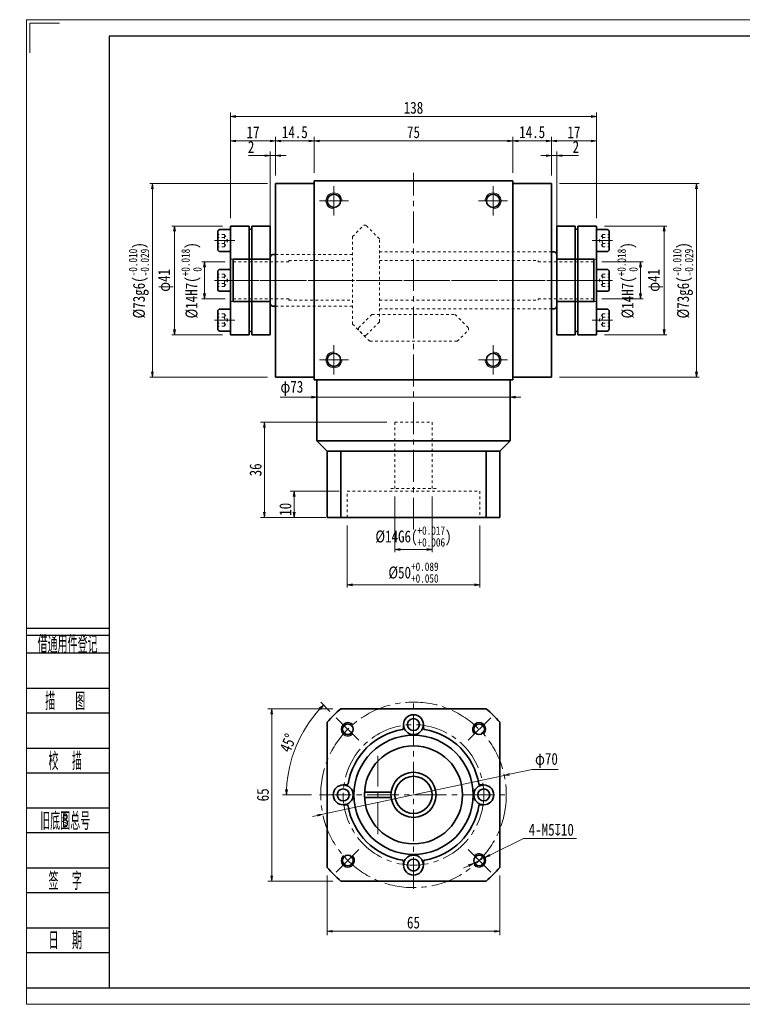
# Model space of a CAD drawing. Header units: millimetres. Extents: x -3 to 542, y 0 to 371.
# Tile 1 of 5: x -3 to 270, y 0 to 371. Entities that reach past the tile are written whole.
import ezdxf
from ezdxf.enums import TextEntityAlignment as Align

# ---------------------------------------------------------------- set-up
doc = ezdxf.new("R2010")
doc.units = ezdxf.units.MM
doc.linetypes.add('点画线', pattern=[18, 12, -2, 2, -2])
doc.linetypes.add('虚线', pattern=[2, 1, -1])
doc.layers.add('2细线层', color=4, linetype='Continuous')
doc.layers.add('6文字层', color=3, linetype='Continuous')
for name, color, linetype, lineweight in [('中心线层', 1, '点画线', 18), ('图框_外框线', 7, 'Continuous', 18), ('尺寸线层', 3, 'Continuous', 18), ('粗实线层', 7, 'Continuous', 35), ('虚线层', 6, '虚线', 18), ('虚线层_1', 6, '虚线', 18)]:
    doc.layers.add(name, color=color, linetype=linetype, lineweight=lineweight)
doc.styles.add('PC_TEXTSTYLE', font='ISOCP.SHX', dxfattribs={"width": 0.707, "bigfont": 'GBCBIG.SHX'})
doc.styles.add('宋体', font='txt', dxfattribs={"width": 0.8})
doc.dimstyles.new('A水平标注$0', dxfattribs={"dimtxt": 3.5, "dimasz": 2, "dimexe": 1.5, "dimexo": 3, "dimgap": 1.1, "dimtad": 1, "dimtoh": 1, "dimdec": 4, "dimdsep": 46, "dimtxsty": '宋体', "dimblk": 'OPEN', "dimcen": 3, "dimclrd": 3, "dimclre": 3, "dimclrt": 6, "dimadec": 0, "dimazin": 0, "dimtm": 1e-09, "dimtfac": 1, "dimtdec": 4, "dimtix": 1, "dimtmove": 0, "dimatfit": 3, "dimldrblk": 'OPEN', "dimfxl": 0, "dimlwd": 13, "dimlwe": 13, "dimarcsym": 0})
doc.dimstyles.new('D直径标注φ25', dxfattribs={"dimtxt": 3.5, "dimasz": 2, "dimexe": 1, "dimexo": 3, "dimtad": 1, "dimtoh": 1, "dimdec": 1, "dimdsep": 46, "dimtxsty": '宋体', "dimblk": 'OPEN', "dimcen": 3, "dimclrd": 3, "dimclre": 3, "dimclrt": 130, "dimadec": 0, "dimazin": 0, "dimtm": 1e-09, "dimtfac": 1, "dimtdec": 1, "dimtmove": 0, "dimatfit": 0, "dimldrblk": 'OPEN', "dimfxl": 0, "dimlwd": 13, "dimlwe": 13, "dimarcsym": 0})
doc.dimstyles.new('螺孔(M8-7H)', dxfattribs={"dimtxt": 3.5, "dimasz": 2, "dimexe": 1.25, "dimexo": 3, "dimtad": 1, "dimtoh": 1, "dimdec": 4, "dimdsep": 46, "dimtxsty": '宋体', "dimblk": 'OPEN', "dimcen": 3, "dimclrd": 3, "dimclre": 3, "dimclrt": 2, "dimadec": 0, "dimazin": 0, "dimtm": 1e-09, "dimtfac": 1, "dimtdec": 4, "dimtmove": 0, "dimatfit": 3, "dimldrblk": 'OPEN', "dimfxl": 0, "dimlwd": 9, "dimlwe": 9, "dimarcsym": 0})

# ---------------------------------------------------------------- blocks, each defined once
blk = doc.blocks.new('_Open')
at = {"color": 0, "linetype": 'ByBlock', "lineweight": -2}
for p, q in [((-1, 0.17), (0, 0)), ((-1, -0.17), (0, 0)), ((0, 0), (-1, 0))]:
    blk.add_line(p, q, dxfattribs=at)
blk = doc.blocks.new('*D14')
at = {"layer": 'Defpoints', "color": 0}
for p in [(183.46, 325.71), (108.46, 310.61), (183.46, 310.61)]:
    blk.add_point(p, dxfattribs=at)
at = {"layer": '尺寸线层', "color": 3, "lineweight": 13}
for p, q in [((108.46, 313.61), (108.46, 327.21)), ((183.46, 313.61), (183.46, 327.21)), ((110.46, 325.71), (181.46, 325.71))]:
    blk.add_line(p, q, dxfattribs=at)
at = {"layer": '尺寸线层', "color": 3, "lineweight": 13, "xscale": 2, "yscale": 2, "zscale": 2, "rotation": 180}
blk.add_blockref('_Open', (108.46, 325.71), dxfattribs=at)
at = {"layer": '尺寸线层', "color": 3, "lineweight": 13, "xscale": 2, "yscale": 2, "zscale": 2}
blk.add_blockref('_Open', (183.46, 325.71), dxfattribs=at)
at = {"layer": '尺寸线层', "color": 6, "insert": (145.96, 328.98), "char_height": 4.5, "attachment_point": 5, "style": '宋体'}
blk.add_mtext('75', dxfattribs=at)
blk = doc.blocks.new('*D15')
at = {"layer": 'Defpoints', "color": 0}
for p in [(93.96, 325.71), (93.96, 309.61), (108.46, 310.61)]:
    blk.add_point(p, dxfattribs=at)
at = {"layer": '尺寸线层', "color": 3, "lineweight": 13}
for p, q in [((93.96, 312.61), (93.96, 327.21)), ((108.46, 313.61), (108.46, 327.21)), ((106.46, 325.71), (95.96, 325.71))]:
    blk.add_line(p, q, dxfattribs=at)
at = {"layer": '尺寸线层', "color": 3, "lineweight": 13, "xscale": 2, "yscale": 2, "zscale": 2, "rotation": 180}
blk.add_blockref('_Open', (93.96, 325.71), dxfattribs=at)
at = {"layer": '尺寸线层', "color": 3, "lineweight": 13, "xscale": 2, "yscale": 2, "zscale": 2}
blk.add_blockref('_Open', (108.46, 325.71), dxfattribs=at)
at = {"layer": '尺寸线层', "color": 6, "insert": (101.21, 328.99), "char_height": 4.5, "attachment_point": 5, "style": '宋体'}
blk.add_mtext('14.5', dxfattribs=at)
blk = doc.blocks.new('*D16')
at = {"layer": 'Defpoints', "color": 0}
for p in [(91.96, 320.18), (93.96, 309.61), (91.96, 281.86)]:
    blk.add_point(p, dxfattribs=at)
at = {"layer": '尺寸线层', "color": 3, "lineweight": 13}
for p, q in [((83.73, 320.18), (86.83, 320.18)), ((86.83, 320.18), (89.96, 320.18)), ((91.96, 284.86), (91.96, 321.68)), ((93.96, 320.18), (91.96, 320.18)), ((93.96, 312.61), (93.96, 321.68)), ((95.96, 320.18), (97.96, 320.18))]:
    blk.add_line(p, q, dxfattribs=at)
at = {"layer": '尺寸线层', "color": 3, "lineweight": 13, "xscale": 2, "yscale": 2, "zscale": 2}
blk.add_blockref('_Open', (91.96, 320.18), dxfattribs=at)
at = {"layer": '尺寸线层', "color": 3, "lineweight": 13, "xscale": 2, "yscale": 2, "zscale": 2, "rotation": 180}
blk.add_blockref('_Open', (93.96, 320.18), dxfattribs=at)
at = {"layer": '尺寸线层', "color": 6, "insert": (84.73, 323.45), "char_height": 4.5, "attachment_point": 5, "style": '宋体'}
blk.add_mtext('2', dxfattribs=at)
blk = doc.blocks.new('*D17')
at = {"layer": 'Defpoints', "color": 0}
for p in [(199.96, 320.18), (197.96, 309.61), (199.96, 281.86)]:
    blk.add_point(p, dxfattribs=at)
at = {"layer": '尺寸线层', "color": 3, "lineweight": 13}
for p, q in [((195.96, 320.18), (193.96, 320.18)), ((197.96, 312.61), (197.96, 321.68)), ((197.96, 320.18), (199.96, 320.18)), ((199.96, 284.86), (199.96, 321.68)), ((205.09, 320.18), (201.96, 320.18)), ((208.19, 320.18), (205.09, 320.18))]:
    blk.add_line(p, q, dxfattribs=at)
at = {"layer": '尺寸线层', "color": 3, "lineweight": 13, "xscale": 2, "yscale": 2, "zscale": 2}
blk.add_blockref('_Open', (197.96, 320.18), dxfattribs=at)
at = {"layer": '尺寸线层', "color": 3, "lineweight": 13, "xscale": 2, "yscale": 2, "zscale": 2, "rotation": 180}
blk.add_blockref('_Open', (199.96, 320.18), dxfattribs=at)
at = {"layer": '尺寸线层', "color": 6, "insert": (207.19, 323.45), "char_height": 4.5, "attachment_point": 5, "style": '宋体'}
blk.add_mtext('2', dxfattribs=at)
blk = doc.blocks.new('*D18')
at = {"layer": 'Defpoints', "color": 0}
for p in [(197.96, 325.71), (183.46, 310.61), (197.96, 309.61)]:
    blk.add_point(p, dxfattribs=at)
at = {"layer": '尺寸线层', "color": 3, "lineweight": 13}
for p, q in [((183.46, 313.61), (183.46, 327.21)), ((197.96, 312.61), (197.96, 327.21)), ((185.46, 325.71), (195.96, 325.71))]:
    blk.add_line(p, q, dxfattribs=at)
at = {"layer": '尺寸线层', "color": 3, "lineweight": 13, "xscale": 2, "yscale": 2, "zscale": 2, "rotation": 180}
blk.add_blockref('_Open', (183.46, 325.71), dxfattribs=at)
at = {"layer": '尺寸线层', "color": 3, "lineweight": 13, "xscale": 2, "yscale": 2, "zscale": 2}
blk.add_blockref('_Open', (197.96, 325.71), dxfattribs=at)
at = {"layer": '尺寸线层', "color": 6, "insert": (190.71, 328.99), "char_height": 4.5, "attachment_point": 5, "style": '宋体'}
blk.add_mtext('14.5', dxfattribs=at)
blk = doc.blocks.new('34fhh')
at = {"layer": '中心线层'}
blk.add_line((1.59, 0), (-6.07, 0), dxfattribs=at)
at = {"layer": '粗实线层'}
for p, q in [((0, 4.14), (-3.99, 4.14)), ((0, -4.14), (0, 4.14)), ((-4.82, 3.31), (-4.82, -3.31)), ((-3.99, -4.14), (0, -4.14))]:
    blk.add_line(p, q, dxfattribs=at)
for centre, start, end in [((-3.99, 3.31), 90, 180), ((-3.99, -3.31), 180, 270)]:
    blk.add_arc(centre, 0.828, start, end, dxfattribs=at)
at = {"layer": '虚线层'}
for p, q in [((-2.32, 2.31), (-4.82, 2.31)), ((-2.32, 1.15), (-4.82, 1.15)), ((-2.32, 2.31), (-0.99, 0)), ((-2.32, -2.31), (-0.99, 0)), ((-2.32, -1.15), (-4.82, -1.15)), ((-2.32, -2.31), (-4.82, -2.31))]:
    blk.add_line(p, q, dxfattribs=at)
for centre, radius, start, end in [((-3.47, 1.73), 1.29, 333.4349, 26.5651), ((-6.71, 0), 4.54, 345.2529, 14.7471), ((-3.47, -1.73), 1.29, 333.4349, 26.5651)]:
    blk.add_arc(centre, radius, start, end, dxfattribs=at)
blk = doc.blocks.new('234234gg')
at = {"layer": '中心线层'}
blk.add_line((-18, 0), (3, 0), dxfattribs=at)
at = {"layer": '粗实线层'}
for p, q in [((-15, -20.5), (-15, 20.5)), ((-15, 20.5), (-8, 20.5)), ((-8, -20.5), (-8, 20.5)), ((-7, -20.5), (-7, 20.5)), ((-7, 20.5), (0, 20.5)), ((0, 20.5), (0, -20.5)), ((-8, -20.5), (-15, -20.5)), ((0, -20.5), (-7, -20.5))]:
    blk.add_line(p, q, dxfattribs=at)
at = {"layer": '粗实线层', "color": 6, "linetype": '虚线', "lineweight": 18}
for p, q in [((-15, 8), (0, 8)), ((-15, -8), (0, -8))]:
    blk.add_line(p, q, dxfattribs=at)
at = {"layer": '粗实线层'}
for centre, start, end in [((-7.61, 17.08), 74.0082, 100.309), ((-7.61, -17.08), 259.691, 285.9918)]:
    blk.add_arc(centre, 2.2, start, end, dxfattribs=at)
for p in [(-15, 15), (-15, 0)]:
    blk.add_blockref('34fhh', p, dxfattribs=at)
at = {"layer": '粗实线层', "xscale": -0.9999999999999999, "rotation": 180}
blk.add_blockref('34fhh', (-15, -15), dxfattribs=at)
blk = doc.blocks.new('*D27')
at = {"layer": 'Defpoints', "color": 0}
for p in [(213.96, 280.11), (213.96, 266.11), (231.56, 266.11)]:
    blk.add_point(p, dxfattribs=at)
at = {"layer": '尺寸线层', "color": 3, "lineweight": 13}
for p, q in [((216.96, 280.11), (232.56, 280.11)), ((231.56, 278.11), (231.56, 268.11)), ((216.96, 266.11), (232.56, 266.11))]:
    blk.add_line(p, q, dxfattribs=at)
at = {"layer": '尺寸线层', "color": 3, "lineweight": 13, "xscale": 2, "yscale": 2, "zscale": 2}
for p, rotation in [((231.56, 280.11), 90), ((231.56, 266.11), 270)]:
    blk.add_blockref('_Open', p, dxfattribs=dict(at, rotation=rotation))
at = {"layer": '尺寸线层', "color": 130, "insert": (226.65, 273.11), "char_height": 4.5, "attachment_point": 5, "rotation": 90, "style": '宋体'}
blk.add_mtext('{\\A1;\\A1;%%C14H7({\\H0.707107x;\\S+0.018^  0;})}', dxfattribs=at)
blk = doc.blocks.new('*D28')
at = {"layer": 'Defpoints', "color": 0}
for p in [(214.96, 293.61), (214.96, 252.61), (240.48, 252.61)]:
    blk.add_point(p, dxfattribs=at)
at = {"layer": '尺寸线层', "color": 3, "lineweight": 13}
for p, q in [((217.96, 293.61), (241.48, 293.61)), ((240.48, 291.61), (240.48, 254.61)), ((217.96, 252.61), (241.48, 252.61))]:
    blk.add_line(p, q, dxfattribs=at)
at = {"layer": '尺寸线层', "color": 3, "lineweight": 13, "xscale": 2, "yscale": 2, "zscale": 2}
for p, rotation in [((240.48, 293.61), 90), ((240.48, 252.61), 270)]:
    blk.add_blockref('_Open', p, dxfattribs=dict(at, rotation=rotation))
at = {"layer": '尺寸线层', "color": 130, "insert": (237.12, 273.11), "char_height": 4.5, "attachment_point": 5, "rotation": 90, "style": '宋体'}
blk.add_mtext('φ41', dxfattribs=at)
blk = doc.blocks.new('*D29')
at = {"layer": 'Defpoints', "color": 0}
for p in [(197.96, 309.61), (197.96, 236.61), (252.68, 236.61)]:
    blk.add_point(p, dxfattribs=at)
at = {"layer": '尺寸线层', "color": 3, "lineweight": 13}
for p, q in [((200.96, 309.61), (253.68, 309.61)), ((252.68, 307.61), (252.68, 238.61)), ((200.96, 236.61), (253.68, 236.61))]:
    blk.add_line(p, q, dxfattribs=at)
at = {"layer": '尺寸线层', "color": 3, "lineweight": 13, "xscale": 2, "yscale": 2, "zscale": 2}
for p, rotation in [((252.68, 309.61), 89.99999999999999), ((252.68, 236.61), 270)]:
    blk.add_blockref('_Open', p, dxfattribs=dict(at, rotation=rotation))
at = {"layer": '尺寸线层', "color": 130, "insert": (247.61, 273.11), "char_height": 4.5, "attachment_point": 5, "rotation": 90, "style": '宋体'}
blk.add_mtext('{\\A1;\\A1;%%C73g6({\\H0.707107x;\\S-0.010^ -0.029;})}', dxfattribs=at)
blk = doc.blocks.new('*D30')
at = {"layer": 'Defpoints', "color": 0}
for p in [(77.96, 280.11), (67.16, 266.11), (77.96, 266.11)]:
    blk.add_point(p, dxfattribs=at)
at = {"layer": '尺寸线层', "color": 3, "lineweight": 13}
for p, q in [((74.96, 280.11), (66.16, 280.11)), ((67.16, 278.11), (67.16, 268.11)), ((74.96, 266.11), (66.16, 266.11))]:
    blk.add_line(p, q, dxfattribs=at)
at = {"layer": '尺寸线层', "color": 3, "lineweight": 13, "xscale": 2, "yscale": 2, "zscale": 2}
for p, rotation in [((67.16, 280.11), 90), ((67.16, 266.11), 270)]:
    blk.add_blockref('_Open', p, dxfattribs=dict(at, rotation=rotation))
at = {"layer": '尺寸线层', "color": 130, "insert": (62.24, 273.11), "char_height": 4.5, "attachment_point": 5, "rotation": 90, "style": '宋体'}
blk.add_mtext('{\\A1;\\A1;%%C14H7({\\H0.707107x;\\S+0.018^  0;})}', dxfattribs=at)
blk = doc.blocks.new('*D31')
at = {"layer": 'Defpoints', "color": 0}
for p in [(93.96, 309.61), (47.49, 236.61), (93.96, 236.61)]:
    blk.add_point(p, dxfattribs=at)
at = {"layer": '尺寸线层', "color": 3, "lineweight": 13}
for p, q in [((90.96, 309.61), (46.49, 309.61)), ((47.49, 307.61), (47.49, 238.61)), ((90.96, 236.61), (46.49, 236.61))]:
    blk.add_line(p, q, dxfattribs=at)
at = {"layer": '尺寸线层', "color": 3, "lineweight": 13, "xscale": 2, "yscale": 2, "zscale": 2}
for p, rotation in [((47.49, 309.61), 89.99999999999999), ((47.49, 236.61), 270)]:
    blk.add_blockref('_Open', p, dxfattribs=dict(at, rotation=rotation))
at = {"layer": '尺寸线层', "color": 130, "insert": (42.42, 273.11), "char_height": 4.5, "attachment_point": 5, "rotation": 90, "style": '宋体'}
blk.add_mtext('{\\A1;\\A1;%%C73g6({\\H0.707107x;\\S-0.010^ -0.029;})}', dxfattribs=at)
blk = doc.blocks.new('*D32')
at = {"layer": 'Defpoints', "color": 0}
for p in [(76.96, 293.61), (55.86, 252.61), (76.96, 252.61)]:
    blk.add_point(p, dxfattribs=at)
at = {"layer": '尺寸线层', "color": 3, "lineweight": 13}
for p, q in [((73.96, 293.61), (54.86, 293.61)), ((55.86, 291.61), (55.86, 254.61)), ((73.96, 252.61), (54.86, 252.61))]:
    blk.add_line(p, q, dxfattribs=at)
at = {"layer": '尺寸线层', "color": 3, "lineweight": 13, "xscale": 2, "yscale": 2, "zscale": 2}
for p, rotation in [((55.86, 293.61), 89.99999999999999), ((55.86, 252.61), 270)]:
    blk.add_blockref('_Open', p, dxfattribs=dict(at, rotation=rotation))
at = {"layer": '尺寸线层', "color": 130, "insert": (52.51, 273.11), "char_height": 4.5, "attachment_point": 5, "rotation": 90, "style": '宋体'}
blk.add_mtext('φ41', dxfattribs=at)
blk = doc.blocks.new('*D33')
at = {"layer": 'Defpoints', "color": 0}
for p in [(76.96, 325.71), (93.96, 309.61), (76.96, 293.61)]:
    blk.add_point(p, dxfattribs=at)
at = {"layer": '尺寸线层', "color": 3, "lineweight": 13}
for p, q in [((76.96, 296.61), (76.96, 327.21)), ((93.96, 312.61), (93.96, 327.21)), ((91.96, 325.71), (78.96, 325.71))]:
    blk.add_line(p, q, dxfattribs=at)
at = {"layer": '尺寸线层', "color": 3, "lineweight": 13, "xscale": 2, "yscale": 2, "zscale": 2, "rotation": 180}
blk.add_blockref('_Open', (76.96, 325.71), dxfattribs=at)
at = {"layer": '尺寸线层', "color": 3, "lineweight": 13, "xscale": 2, "yscale": 2, "zscale": 2}
blk.add_blockref('_Open', (93.96, 325.71), dxfattribs=at)
at = {"layer": '尺寸线层', "color": 6, "insert": (85.46, 328.99), "char_height": 4.5, "attachment_point": 5, "style": '宋体'}
blk.add_mtext('17', dxfattribs=at)
blk = doc.blocks.new('*D34')
at = {"layer": 'Defpoints', "color": 0}
for p in [(76.96, 334.9), (76.96, 293.61), (214.96, 293.61)]:
    blk.add_point(p, dxfattribs=at)
at = {"layer": '尺寸线层', "color": 3, "lineweight": 13}
for p, q in [((76.96, 296.61), (76.96, 336.4)), ((212.96, 334.9), (78.96, 334.9)), ((214.96, 296.61), (214.96, 336.4))]:
    blk.add_line(p, q, dxfattribs=at)
at = {"layer": '尺寸线层', "color": 3, "lineweight": 13, "xscale": 2, "yscale": 2, "zscale": 2, "rotation": 180}
blk.add_blockref('_Open', (76.96, 334.9), dxfattribs=at)
at = {"layer": '尺寸线层', "color": 3, "lineweight": 13, "xscale": 2, "yscale": 2, "zscale": 2}
blk.add_blockref('_Open', (214.96, 334.9), dxfattribs=at)
at = {"layer": '尺寸线层', "color": 6, "insert": (145.96, 338.2), "char_height": 4.5, "attachment_point": 5, "style": '宋体'}
blk.add_mtext('138', dxfattribs=at)
blk = doc.blocks.new('*D35')
at = {"layer": 'Defpoints', "color": 0}
for p in [(214.96, 325.71), (197.96, 309.61), (214.96, 293.61)]:
    blk.add_point(p, dxfattribs=at)
at = {"layer": '尺寸线层', "color": 3, "lineweight": 13}
for p, q in [((197.96, 312.61), (197.96, 327.21)), ((214.96, 296.61), (214.96, 327.21)), ((199.96, 325.71), (212.96, 325.71))]:
    blk.add_line(p, q, dxfattribs=at)
at = {"layer": '尺寸线层', "color": 3, "lineweight": 13, "xscale": 2, "yscale": 2, "zscale": 2, "rotation": 180}
blk.add_blockref('_Open', (197.96, 325.71), dxfattribs=at)
at = {"layer": '尺寸线层', "color": 3, "lineweight": 13, "xscale": 2, "yscale": 2, "zscale": 2}
blk.add_blockref('_Open', (214.96, 325.71), dxfattribs=at)
at = {"layer": '尺寸线层', "color": 6, "insert": (206.46, 328.99), "char_height": 4.5, "attachment_point": 5, "style": '宋体'}
blk.add_mtext('17', dxfattribs=at)
blk = doc.blocks.new('*D36')
at = {"layer": 'Defpoints', "color": 0}
for p in [(138.96, 194.61), (152.96, 194.61), (152.96, 171.58)]:
    blk.add_point(p, dxfattribs=at)
at = {"layer": '尺寸线层', "color": 3, "lineweight": 13}
for p, q in [((138.96, 191.61), (138.96, 170.58)), ((152.96, 191.61), (152.96, 170.58)), ((140.96, 171.58), (150.96, 171.58))]:
    blk.add_line(p, q, dxfattribs=at)
at = {"layer": '尺寸线层', "color": 3, "lineweight": 13, "xscale": 2, "yscale": 2, "zscale": 2, "rotation": 180}
blk.add_blockref('_Open', (138.96, 171.58), dxfattribs=at)
at = {"layer": '尺寸线层', "color": 3, "lineweight": 13, "xscale": 2, "yscale": 2, "zscale": 2}
blk.add_blockref('_Open', (152.96, 171.58), dxfattribs=at)
at = {"layer": '尺寸线层', "color": 130, "insert": (145.96, 176.5), "char_height": 4.5, "attachment_point": 5, "style": '宋体'}
blk.add_mtext('{\\A1;\\A1;%%C14G6({\\H0.707107x;\\S+0.017^ +0.006;})}', dxfattribs=at)
blk = doc.blocks.new('*D37')
at = {"layer": 'Defpoints', "color": 0}
for p in [(120.96, 183.61), (170.96, 183.61), (170.96, 158.25)]:
    blk.add_point(p, dxfattribs=at)
at = {"layer": '尺寸线层', "color": 3, "lineweight": 13}
for p, q in [((120.96, 180.61), (120.96, 157.25)), ((170.96, 180.61), (170.96, 157.25)), ((122.96, 158.25), (168.96, 158.25))]:
    blk.add_line(p, q, dxfattribs=at)
at = {"layer": '尺寸线层', "color": 3, "lineweight": 13, "xscale": 2, "yscale": 2, "zscale": 2, "rotation": 180}
blk.add_blockref('_Open', (120.96, 158.25), dxfattribs=at)
at = {"layer": '尺寸线层', "color": 3, "lineweight": 13, "xscale": 2, "yscale": 2, "zscale": 2}
blk.add_blockref('_Open', (170.96, 158.25), dxfattribs=at)
at = {"layer": '尺寸线层', "color": 130, "insert": (145.96, 162.89), "char_height": 4.5, "attachment_point": 5, "style": '宋体'}
blk.add_mtext('{\\A1;\\A1;%%C50{\\H0.707107x;\\S+0.089^ +0.050;}}', dxfattribs=at)
blk = doc.blocks.new('*D38')
at = {"layer": 'Defpoints', "color": 0}
for p in [(100.97, 193.61), (120.96, 193.61), (115.96, 183.61)]:
    blk.add_point(p, dxfattribs=at)
at = {"layer": '尺寸线层', "color": 3, "lineweight": 13}
for p, q in [((117.96, 193.61), (99.47, 193.61)), ((100.97, 185.61), (100.97, 191.61)), ((112.96, 183.61), (99.47, 183.61))]:
    blk.add_line(p, q, dxfattribs=at)
at = {"layer": '尺寸线层', "color": 3, "lineweight": 13, "xscale": 2, "yscale": 2, "zscale": 2}
for p, rotation in [((100.97, 193.61), 90), ((100.97, 183.61), 270)]:
    blk.add_blockref('_Open', p, dxfattribs=dict(at, rotation=rotation))
at = {"layer": '尺寸线层', "color": 6, "insert": (97.67, 186.73), "char_height": 4.5, "attachment_point": 5, "rotation": 90, "style": '宋体'}
blk.add_mtext('10', dxfattribs=at)
blk = doc.blocks.new('*D39')
at = {"layer": 'Defpoints', "color": 0}
for p in [(89.73, 219.61), (138.96, 219.61), (113.46, 183.61)]:
    blk.add_point(p, dxfattribs=at)
at = {"layer": '尺寸线层', "color": 3, "lineweight": 13}
for p, q in [((135.96, 219.61), (88.23, 219.61)), ((89.73, 185.61), (89.73, 217.61)), ((110.46, 183.61), (88.23, 183.61))]:
    blk.add_line(p, q, dxfattribs=at)
at = {"layer": '尺寸线层', "color": 3, "lineweight": 13, "xscale": 2, "yscale": 2, "zscale": 2}
for p, rotation in [((89.73, 219.61), 90), ((89.73, 183.61), 270)]:
    blk.add_blockref('_Open', p, dxfattribs=dict(at, rotation=rotation))
at = {"layer": '尺寸线层', "color": 6, "insert": (86.43, 201.61), "char_height": 4.5, "attachment_point": 5, "rotation": 90, "style": '宋体'}
blk.add_mtext('36', dxfattribs=at)
blk = doc.blocks.new('*D40')
at = {"layer": 'Defpoints', "color": 0}
for p in [(109.46, 226.66), (182.46, 229.02), (182.46, 223.79)]:
    blk.add_point(p, dxfattribs=at)
at = {"layer": '尺寸线层', "color": 3, "lineweight": 13}
for p, q in [((95.73, 229.02), (105.46, 229.02)), ((105.46, 229.02), (107.46, 229.02)), ((109.46, 229.66), (109.46, 230.02)), ((109.46, 229.02), (182.46, 229.02)), ((182.46, 226.79), (182.46, 230.02)), ((184.46, 229.02), (186.46, 229.02))]:
    blk.add_line(p, q, dxfattribs=at)
at = {"layer": '尺寸线层', "color": 3, "lineweight": 13, "xscale": 2, "yscale": 2, "zscale": 2}
blk.add_blockref('_Open', (109.46, 229.02), dxfattribs=at)
at = {"layer": '尺寸线层', "color": 3, "lineweight": 13, "xscale": 2, "yscale": 2, "zscale": 2, "rotation": 180}
blk.add_blockref('_Open', (182.46, 229.02), dxfattribs=at)
at = {"layer": '尺寸线层', "color": 130, "insert": (100.1, 232.37), "char_height": 4.5, "attachment_point": 5, "style": '宋体'}
blk.add_mtext('φ73', dxfattribs=at)
blk = doc.blocks.new('*D11')
at = {"layer": 'Defpoints', "color": 0}
for p in [(180.18, 86.36), (111.74, 71.67)]:
    blk.add_point(p, dxfattribs=at)
at = {"layer": '尺寸线层', "color": 3, "lineweight": 13}
for p, q in [((111.74, 71.67), (180.18, 86.36)), ((190.71, 88.63), (182.13, 86.78)), ((200.5, 88.63), (190.71, 88.63)), ((109.78, 71.25), (107.83, 70.83))]:
    blk.add_line(p, q, dxfattribs=at)
at = {"layer": '尺寸线层', "color": 3, "lineweight": 13, "xscale": 2, "yscale": 2, "zscale": 2}
for p, rotation in [((180.18, 86.36), 192.1210229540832), ((111.74, 71.67), 12.12102295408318)]:
    blk.add_blockref('_Open', p, dxfattribs=dict(at, rotation=rotation))
at = {"layer": '尺寸线层', "color": 130, "insert": (196.1, 91.98), "char_height": 4.5, "attachment_point": 5, "style": '宋体'}
blk.add_mtext('φ70', dxfattribs=at)
blk = doc.blocks.new('*D12')
at = {"layer": 'Defpoints', "color": 0}
for p in [(118.57, 111.51), (92.49, 46.51), (118.57, 46.51)]:
    blk.add_point(p, dxfattribs=at)
at = {"layer": '尺寸线层', "color": 3, "lineweight": 13}
for p, q in [((115.57, 111.51), (90.99, 111.51)), ((92.49, 109.51), (92.49, 48.51)), ((115.57, 46.51), (90.99, 46.51))]:
    blk.add_line(p, q, dxfattribs=at)
at = {"layer": '尺寸线层', "color": 3, "lineweight": 13, "xscale": 2, "yscale": 2, "zscale": 2}
for p, rotation in [((92.49, 111.51), 89.99999999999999), ((92.49, 46.51), 270)]:
    blk.add_blockref('_Open', p, dxfattribs=dict(at, rotation=rotation))
at = {"layer": '尺寸线层', "color": 6, "insert": (89.19, 79.01), "char_height": 4.5, "attachment_point": 5, "rotation": 90, "style": '宋体'}
blk.add_mtext('65', dxfattribs=at)
blk = doc.blocks.new('*D13')
at = {"layer": 'Defpoints', "color": 0}
for p in [(116.59, 108.39), (101.7, 97.35), (125.33, 99.64), (110.46, 79.01), (181.46, 79.01)]:
    blk.add_point(p, dxfattribs=at)
at = {"layer": '尺寸线层', "color": 3, "lineweight": 13}
for p, q in [((114.46, 110.51), (111.02, 113.95)), ((107.46, 79.01), (96.55, 79.01))]:
    blk.add_line(p, q, dxfattribs=at)
blk.add_arc((145.96, 79.01), 47.91, 137.3921, 177.6079, dxfattribs=at)
at = {"layer": '尺寸线层', "color": 3, "lineweight": 13, "xscale": 2, "yscale": 2, "zscale": 2}
for p, rotation in [((112.08, 112.89), 46.19606770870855), ((98.05, 79.01), 268.8039322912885)]:
    blk.add_blockref('_Open', p, dxfattribs=dict(at, rotation=rotation))
at = {"layer": '尺寸线层', "color": 6, "insert": (98.67, 98.6), "char_height": 4.5, "attachment_point": 5, "rotation": 67.5, "style": '宋体'}
blk.add_mtext('45%%d', dxfattribs=at)
blk = doc.blocks.new('*D41')
at = {"layer": 'Defpoints', "color": 0}
for p in [(113.46, 51.63), (178.46, 51.63), (178.46, 27.53)]:
    blk.add_point(p, dxfattribs=at)
at = {"layer": '尺寸线层', "color": 3, "lineweight": 13}
for p, q in [((113.46, 48.63), (113.46, 26.03)), ((178.46, 48.63), (178.46, 26.03)), ((115.46, 27.53), (176.46, 27.53))]:
    blk.add_line(p, q, dxfattribs=at)
at = {"layer": '尺寸线层', "color": 3, "lineweight": 13, "xscale": 2, "yscale": 2, "zscale": 2, "rotation": 180}
blk.add_blockref('_Open', (113.46, 27.53), dxfattribs=at)
at = {"layer": '尺寸线层', "color": 3, "lineweight": 13, "xscale": 2, "yscale": 2, "zscale": 2}
blk.add_blockref('_Open', (178.46, 27.53), dxfattribs=at)
at = {"layer": '尺寸线层', "color": 6, "insert": (145.96, 30.83), "char_height": 4.5, "attachment_point": 5, "style": '宋体'}
blk.add_mtext('65', dxfattribs=at)
blk = doc.blocks.new('*D42')
at = {"color": 3, "lineweight": 9}
for p, q in [((187.46, 62.55), (174.74, 56.26)), ((207.37, 62.55), (187.46, 62.55)), ((166.67, 52.27), (164.88, 51.39)), ((168.47, 53.16), (172.95, 55.37))]:
    blk.add_line(p, q, dxfattribs=at)
at = {"layer": 'Defpoints', "color": 0}
for p in [(168.47, 53.16), (172.95, 55.37)]:
    blk.add_point(p, dxfattribs=at)
at = {"color": 3, "lineweight": 9, "xscale": 2, "yscale": 2, "zscale": 2}
for p, rotation in [((172.95, 55.37), 206.3085148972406), ((168.47, 53.16), 26.30851489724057)]:
    blk.add_blockref('_Open', p, dxfattribs=dict(at, rotation=rotation))
at = {"color": 2, "insert": (197.92, 65.84), "char_height": 4.5, "attachment_point": 5, "style": '宋体'}
blk.add_mtext('4-M5{\\famgdt|b0|i0|c0|p0;x}{10}', dxfattribs=at)

msp = doc.modelspace()

# ---------------------------------------------------------------- linework, layer by layer
at = {"layer": '2细线层'}
for p, q in [((0.13058, 141.90436), (31.26599, 141.90436)), ((0.13058, 139.24454), (31.26599, 139.24454)), ((0.13058, 132.59497), (31.26599, 132.59497)), ((0.13058, 119.29584), (31.26599, 119.29584)), ((0.13058, 109.98644), (31.26599, 109.98644)), ((0.13058, 96.68731), (31.26599, 96.68731)), ((0.13058, 87.37791), (31.26599, 87.37791)), ((0.13058, 74.07878), (31.26599, 74.07878)), ((0.13058, 64.76939), (31.26599, 64.76939)), ((0.13058, 51.47025), (31.26599, 51.47025)), ((0.13058, 42.16086), (31.26599, 42.16086)), ((0.13058, 28.86173), (31.26599, 28.86173)), ((0.13058, 19.55233), (31.26599, 19.55233)), ((0.13058, 6.2532), (31.26599, 6.2532))]:
    msp.add_line(p, q, dxfattribs=at)
at = {"layer": '中心线层'}
for p, q in [((145.95981, 179.12691), (145.95981, 313.61055)), ((115.95981, 297.61055), (115.95981, 308.61055)), ((175.95981, 308.61055), (175.95981, 297.61055)), ((110.45981, 303.11055), (121.45981, 303.11055)), ((170.45981, 303.11055), (181.45981, 303.11055)), ((75.66152, 273.11055), (216.2581, 273.11055)), ((88.29965, 273.11055), (203.61997, 273.11055)), ((115.95981, 237.61055), (115.95981, 248.61055)), ((175.95981, 248.61055), (175.95981, 237.61055)), ((121.45981, 243.11055), (110.45981, 243.11055)), ((181.45981, 243.11055), (170.45981, 243.11055)), ((145.95981, 43.51482), (145.95981, 114.51482)), ((125.33218, 99.64245), (116.58574, 108.38889)), ((166.58745, 99.64245), (175.33389, 108.38889)), ((132.50285, 64.12803), (132.50285, 93.73613)), ((110.45981, 79.01482), (181.45981, 79.01482)), ((125.33218, 58.38718), (116.58574, 49.64075)), ((166.58745, 58.38718), (175.33389, 49.64075))]:
    msp.add_line(p, q, dxfattribs=at)
for radius in [35, 26.5]:
    msp.add_circle((145.95981, 79.01482), radius, dxfattribs=at)
at = {"layer": '图框_外框线', "color": 3}
msp.add_lwpolyline([(0, 0), (525.26866, 0), (525.26866, 371.43998), (0, 371.43998)], close=True, dxfattribs=at)
msp.add_lwpolyline([(1.25064, 358.93358), (1.25064, 370.18934), (12.5064, 370.18934)], dxfattribs=at)
at = {"layer": '图框_外框线', "color": 3, "lineweight": 25}
msp.add_lwpolyline([(31.26599, 6.2532), (519.01546, 6.2532), (519.01546, 365.18678), (31.26599, 365.18678)], close=True, dxfattribs=at)
at = {"layer": '粗实线层'}
for p, q in [((108.45981, 309.61055), (93.95981, 309.61055)), ((93.95981, 309.61055), (93.95981, 236.61055)), ((108.45981, 310.61055), (183.45981, 310.61055)), ((108.45981, 309.71055), (108.45981, 310.61055)), ((108.45981, 310.61055), (108.45981, 235.61055)), ((183.45981, 310.61055), (183.45981, 235.61055)), ((183.45981, 309.61055), (197.95981, 309.61055)), ((197.95981, 309.61055), (197.95981, 236.61055)), ((93.95981, 282.86055), (92.95981, 282.86055)), ((197.95981, 283.86055), (198.95981, 283.86055)), ((199.95981, 282.86055), (199.95981, 263.36055)), ((77.95981, 281.11055), (77.95981, 265.11055)), ((77.95981, 281.11055), (91.95981, 281.11055)), ((91.95981, 281.86055), (91.95981, 264.36055)), ((213.95981, 281.11055), (199.95981, 281.11055)), ((213.95981, 281.11055), (213.95981, 265.11055)), ((77.95981, 265.11055), (91.95981, 265.11055)), ((213.95981, 265.11055), (199.95981, 265.11055)), ((93.95981, 263.36055), (92.95981, 263.36055)), ((197.95981, 262.36055), (198.95981, 262.36055)), ((108.45981, 236.61055), (93.95981, 236.61055)), ((108.45981, 235.61055), (183.45981, 235.61055)), ((109.45981, 212.61055), (109.45981, 235.61055)), ((182.45981, 212.61055), (182.45981, 235.61055)), ((183.45981, 236.61055), (197.95981, 236.61055)), ((109.45981, 212.61055), (182.45981, 212.61055)), ((113.45981, 208.61055), (109.45981, 212.61055)), ((178.45981, 208.61055), (182.45981, 212.61055)), ((113.45981, 208.61055), (113.45981, 183.61055)), ((178.45981, 208.61055), (113.45981, 208.61055)), ((118.57368, 183.61055), (118.57368, 208.61055)), ((173.34594, 183.61055), (173.34594, 208.61055)), ((178.45981, 183.61055), (178.45981, 208.61055)), ((113.45981, 183.61055), (178.45981, 183.61055)), ((142.20981, 105.51482), (142.20981, 104.15816)), ((149.70981, 105.51482), (149.70981, 104.15816)), ((119.45981, 82.76482), (120.81648, 82.76482)), ((172.45981, 82.76482), (171.10315, 82.76482)), ((137.51884, 80.01482), (127.48686, 80.01482)), ((137.51884, 78.01482), (127.48686, 78.01482)), ((119.45981, 75.26482), (120.81648, 75.26482)), ((172.45981, 75.26482), (171.10315, 75.26482)), ((142.20981, 52.51482), (142.20981, 53.87148)), ((149.70981, 52.51482), (149.70981, 53.87148))]:
    msp.add_line(p, q, dxfattribs=at)
for points in [[(118.57368, 111.51482), (173.34594, 111.51482)], [(113.45981, 51.62869), (113.45981, 106.40095)], [(178.45981, 106.40095), (178.45981, 51.62869)], [(173.34594, 46.51482), (118.57368, 46.51482)]]:
    msp.add_lwpolyline(points, dxfattribs=at)
for centre, radius in [((115.95981, 303.11055), 2.5), ((175.95981, 303.11055), 2.5), ((115.95981, 243.11055), 2.5), ((175.95981, 243.11055), 2.5), ((145.95981, 105.51482), 3.75), ((145.95981, 105.51482), 2.25), ((121.21107, 103.76356), 2), ((170.70855, 103.76356), 2), ((145.95981, 79.01482), 22.5), ((145.95981, 79.01482), 18.5), ((145.95981, 79.01482), 8.5), ((145.95981, 79.01482), 7), ((119.45981, 79.01482), 3.75), ((172.45981, 79.01482), 3.75), ((119.45981, 79.01482), 2.25), ((172.45981, 79.01482), 2.25), ((121.21107, 54.26608), 2), ((145.95981, 52.51482), 3.75), ((170.70855, 54.26608), 2), ((145.95981, 52.51482), 2.25)]:
    msp.add_circle(centre, radius, dxfattribs=at)
at = {"layer": '粗实线层', "lineweight": 18}
for centre, start, end in [((115.95981, 303.11055), 0, 270), ((175.95981, 303.11055), 270, 180), ((115.95981, 243.11055), 90, 360), ((175.95981, 243.11055), 180, 90)]:
    msp.add_arc(centre, 3, start, end, dxfattribs=at)
at = {"layer": '粗实线层'}
for centre, radius, start, end in [((92.95981, 281.86055), 1, 90, 180), ((198.95981, 282.86055), 1, 0, 90), ((92.95981, 264.36055), 1, 180, 270), ((198.95981, 263.36055), 1, 270, 360), ((145.95981, 79.01482), 42.5, 130.1191669, 139.8808331), ((145.95981, 79.01482), 42.5, 40.1191669, 49.8808331), ((141.70982, 104.15815), 0.49999, 279.5932911, 0.0003078), ((150.2098, 104.15815), 0.49999, 179.9996922, 260.4067089), ((145.95981, 79.01482), 25, 99.5940695, 170.4059457), ((145.95981, 79.01482), 25, 9.5940543, 80.4059457), ((120.81648, 83.26481), 0.49999, 269.9996922, 350.4067089), ((171.10314, 83.26481), 0.49999, 189.5932911, 270.0003078), ((120.81648, 74.76483), 0.49999, 9.5932911, 90.0003078), ((145.95981, 79.01482), 25, 189.5940543, 260.4059457), ((145.95981, 79.01482), 25, 279.5940543, 350.4059457), ((171.10314, 74.76483), 0.49999, 89.9996922, 170.4067089), ((141.70982, 53.87149), 0.49999, 359.9996922, 80.4067089), ((150.2098, 53.87149), 0.49999, 99.5932911, 180.0003078), ((145.95981, 79.01482), 42.5, 220.1191669, 229.8808331), ((145.95981, 79.01482), 42.5, 310.1191669, 319.8808331)]:
    msp.add_arc(centre, radius, start, end, dxfattribs=at)
at = {"layer": '粗实线层', "lineweight": -2}
for centre, start, end in [((121.21107, 103.76356), 42.9532869, 315), ((170.70855, 103.76356), 312.9532869, 225), ((121.21107, 54.26608), 132.9532869, 45), ((170.70855, 54.26608), 222.9532869, 135)]:
    msp.add_arc(centre, 2.5, start, end, dxfattribs=at)
at = {"layer": '虚线层_1', "linetype": '虚线', "lineweight": 18}
for p, q in [((122.95981, 289.61055), (127.22981, 293.88055)), ((127.22981, 293.88055), (128.01824, 293.88055)), ((133.09981, 288.79898), (128.01824, 293.88055)), ((122.95981, 256.61055), (122.95981, 289.61055)), ((133.09981, 257.42212), (133.09981, 288.79898)), ((93.95981, 282.86055), (122.95981, 282.86055)), ((133.09981, 283.86055), (197.95981, 283.86055)), ((77.95981, 280.11055), (98.95981, 280.11055)), ((98.95981, 280.61055), (98.95981, 280.11055)), ((98.95981, 280.61055), (122.95981, 280.61055)), ((133.09981, 280.61055), (192.95981, 280.61055)), ((192.95981, 280.61055), (192.95981, 280.11055)), ((192.95981, 280.11055), (213.95981, 280.11055)), ((77.95981, 266.11055), (98.95981, 266.11055)), ((98.95981, 265.61055), (98.95981, 266.11055)), ((98.95981, 265.61055), (122.95981, 265.61055)), ((133.09981, 265.61055), (192.95981, 265.61055)), ((192.95981, 266.11055), (213.95981, 266.11055)), ((192.95981, 265.61055), (192.95981, 266.11055)), ((93.95981, 263.36055), (122.95981, 263.36055)), ((130.27138, 260.25055), (125.18981, 255.16898)), ((130.27138, 260.25055), (161.64824, 260.25055)), ((133.09981, 262.36055), (197.95981, 262.36055)), ((161.64824, 260.25055), (166.72981, 255.16898)), ((122.95981, 256.61055), (127.22981, 252.34055)), ((133.09981, 257.42212), (128.01824, 252.34055)), ((125.18981, 254.38055), (125.18981, 255.16898)), ((129.45981, 250.11055), (125.18981, 254.38055)), ((162.45981, 250.11055), (166.72981, 254.38055)), ((166.72981, 254.38055), (166.72981, 255.16898)), ((127.22981, 252.34055), (128.01824, 252.34055)), ((129.45981, 250.11055), (162.45981, 250.11055)), ((138.95981, 219.61055), (138.95981, 194.61055)), ((138.95981, 219.61055), (152.95981, 219.61055)), ((152.95981, 219.61055), (152.95981, 194.61055)), ((120.95981, 183.61055), (120.95981, 193.61055)), ((120.95981, 193.61055), (170.95981, 193.61055)), ((154.45981, 194.61055), (137.45981, 194.61055)), ((170.95981, 193.61055), (170.95981, 183.61055))]:
    msp.add_line(p, q, dxfattribs=at)

# ---------------------------------------------------------------- block references
at = {"layer": '粗实线层'}
msp.add_blockref('234234gg', (91.95981, 273.11055), dxfattribs=at)
at = {"layer": '粗实线层', "xscale": -1}
msp.add_blockref('234234gg', (199.95981, 273.11055), dxfattribs=at)

# ---------------------------------------------------------------- texts
at = {"layer": '6文字层', "color": 3, "style": 'PC_TEXTSTYLE'}
for s, width, p in [('借通用件登记', 0.667, (15.52945, 136.09608)), ('描   图', 0.6667, (14.64207, 114.64114)), ('校  描', 0.667, (14.64207, 92.03261)), ('旧底图总号', 0.667, (14.64207, 69.42408)), ('签  字', 0.667, (14.64207, 46.81556)), ('日  期', 0.667, (14.65037, 24.33976))]:
    msp.add_text(s, height=6.649567, dxfattribs=dict(at, width=width)).set_placement(p, align=Align.MIDDLE)
at = {"layer": '6文字层', "width": 0.707}
msp.add_text('B', height=5.31965, dxfattribs=at).set_placement((14.64207, 69.42408), align=Align.MIDDLE)

# ---------------------------------------------------------------- dimensions: what is measured, and where the dimension line sits
dim = msp.add_diameter_dim_2p(p1=(168.4675, 53.15807), p2=(172.9496, 55.37409), text='4-M<>{\\famgdt|b0|i0|c0|p0;x}{10}', dimstyle='螺孔(M8-7H)', override={"dimtxt": 4.5, "dimgap": 1, "dimtad": 1, "dimtih": 0, "dimtoh": 1, "dimdec": 4, "dimlfac": 1, "dimpost": '<>', "dimcen": 0, "dimse1": 0, "dimse2": 0, "dimsd1": 0, "dimsd2": 0, "dimtix": 0, "dimtofl": 1, "dimatfit": 3, "dimtvp": 0.1})
dim.commit()
dim.dimension.update_dxf_attribs({"geometry": '*D42', "text_midpoint": (197.91569, 62.54667), "dimtype": 163})
at = {"layer": '尺寸线层'}
for base, p1, p2, picture, middle in [((76.95981, 334.90254), (214.95981, 293.61055), (76.95981, 293.61055), '*D34', (145.95981, 338.20226)), ((76.95981, 325.70739), (93.95981, 309.61055), (76.95981, 293.61055), '*D33', (85.45981, 328.99454)), ((93.95981, 325.70739), (108.45981, 310.61055), (93.95981, 309.61055), '*D15', (101.20981, 328.99454)), ((183.45981, 325.70739), (108.45981, 310.61055), (183.45981, 310.61055), '*D14', (145.95981, 328.98197)), ((197.95981, 325.70739), (183.45981, 310.61055), (197.95981, 309.61055), '*D18', (190.70981, 328.99454)), ((214.95981, 325.70739), (197.95981, 309.61055), (214.95981, 293.61055), '*D35', (206.45981, 328.99454)), ((178.45981, 27.52725), (113.45981, 51.62869), (178.45981, 51.62869), '*D41', (145.95981, 30.82697))]:
    dim = msp.add_linear_dim(base=base, p1=p1, p2=p2, dimstyle='A水平标注$0', override={"dimtxt": 4.5, "dimblk": 'Open', "dimtfill": 1, "dimtfillclr": 256}, dxfattribs=at)
    dim.commit()
    dim.dimension.update_dxf_attribs({"geometry": picture, "text_midpoint": middle})
for base, p1, p2, dimstyle, override, picture, middle in [((91.95981, 320.17803), (93.95981, 309.61055), (91.95981, 281.86055), 'A水平标注$0', {"dimtxt": 4.5, "dimblk": 'Open', "dimtfill": 1, "dimtfillclr": 256}, '*D16', (84.72979, 320.17803)), ((199.95981, 320.17803), (197.95981, 309.61055), (199.95981, 281.86055), 'A水平标注$0', {"dimtxt": 4.5, "dimblk": 'Open', "dimtfill": 1, "dimtfillclr": 256}, '*D17', (207.18984, 320.17803)), ((182.45981, 229.01927), (109.45981, 226.65667), (182.45981, 223.78642), 'D直径标注φ25', {"dimtxt": 4.5, "dimgap": 1, "dimpost": 'φ<>', "dimblk": 'Open', "dimtfill": 1, "dimtfillclr": 256}, '*D40', (100.09557, 229.01927))]:
    dim = msp.add_linear_dim(base=base, p1=p1, p2=p2, dimstyle=dimstyle, override=override, dxfattribs=at)
    dim.commit()
    dim.dimension.update_dxf_attribs({"geometry": picture, "text_midpoint": middle, "dimtype": 160})
for base, p1, p2, picture, middle in [((47.49323, 236.61055), (93.95981, 309.61055), (93.95981, 236.61055), '*D31', (42.42465, 273.11055)), ((252.67933, 236.61055), (197.95981, 309.61055), (197.95981, 236.61055), '*D29', (247.61075, 273.11055))]:
    dim = msp.add_linear_dim(base=base, p1=p1, p2=p2, angle=270, text='{\\A1;\\A1;%%C73g6({\\H0.707107x;\\S-0.010^ -0.029;})}', dimstyle='D直径标注φ25', override={"dimtxt": 4.5, "dimgap": 1, "dimpost": 'φ<>', "dimtp": -0.01, "dimtm": 0.029, "dimtdec": 3, "dimtzin": 8}, dxfattribs=at)
    dim.commit()
    dim.dimension.update_dxf_attribs({"geometry": picture, "text_midpoint": middle})
for base, p1, p2, angle, dimstyle, override, picture, middle in [((55.86185, 252.61055), (76.95981, 293.61055), (76.95981, 252.61055), 270, 'D直径标注φ25', {"dimtxt": 4.5, "dimgap": 1, "dimpost": 'φ<>'}, '*D32', (52.51129, 273.11055)), ((240.4751, 252.61055), (214.95981, 293.61055), (214.95981, 252.61055), 270, 'D直径标注φ25', {"dimtxt": 4.5, "dimgap": 1, "dimpost": 'φ<>'}, '*D28', (237.12454, 273.11055)), ((89.72924, 219.61055), (113.45981, 183.61055), (138.95981, 219.61055), 90, 'A水平标注$0', {"dimtxt": 4.5, "dimblk": 'Open', "dimtfill": 1, "dimtfillclr": 256}, '*D39', (86.42952, 201.61055)), ((92.48864, 46.51482), (118.57368, 111.51482), (118.57368, 46.51482), 270, 'A水平标注$0', {"dimtxt": 4.5, "dimblk": 'Open', "dimtfill": 1, "dimtfillclr": 256}, '*D12', (89.18892, 79.01482))]:
    dim = msp.add_linear_dim(base=base, p1=p1, p2=p2, angle=angle, dimstyle=dimstyle, override=override, dxfattribs=at)
    dim.commit()
    dim.dimension.update_dxf_attribs({"geometry": picture, "text_midpoint": middle})
for base, p1, p2, picture, middle in [((67.16206, 266.11055), (77.95981, 280.11055), (77.95981, 266.11055), '*D30', (67.16206, 273.11055)), ((231.56407, 266.11055), (213.95981, 280.11055), (213.95981, 266.11055), '*D27', (231.56407, 273.11055))]:
    dim = msp.add_linear_dim(base=base, p1=p1, p2=p2, angle=270, text='{\\A1;\\A1;%%C14H7({\\H0.707107x;\\S+0.018^  0;})}', dimstyle='D直径标注φ25', override={"dimtxt": 4.5, "dimgap": 1, "dimpost": 'φ<>', "dimtp": 0.018, "dimtm": 0, "dimtdec": 3, "dimtzin": 8}, dxfattribs=at)
    dim.commit()
    dim.dimension.update_dxf_attribs({"geometry": picture, "text_midpoint": middle, "dimtype": 160})
dim = msp.add_linear_dim(base=(100.97238, 193.61055), p1=(115.95981, 183.61055), p2=(120.95981, 193.61055), angle=90, dimstyle='A水平标注$0', override={"dimtxt": 4.5, "dimblk": 'Open', "dimtfill": 1, "dimtfillclr": 256}, dxfattribs=at)
dim.commit()
dim.dimension.update_dxf_attribs({"geometry": '*D38', "text_midpoint": (100.97238, 186.73466), "dimtype": 160})
dim = msp.add_linear_dim(base=(152.95981, 171.57805), p1=(138.95981, 194.61055), p2=(152.95981, 194.61055), text='{\\A1;\\A1;%%C14G6({\\H0.707107x;\\S+0.017^ +0.006;})}', dimstyle='D直径标注φ25', override={"dimtxt": 4.5, "dimgap": 1, "dimpost": 'φ<>', "dimtp": 0.017, "dimtm": -0.006, "dimtdec": 3, "dimtzin": 8}, dxfattribs=at)
dim.commit()
dim.dimension.update_dxf_attribs({"geometry": '*D36', "text_midpoint": (145.95981, 171.57805), "dimtype": 160})
dim = msp.add_linear_dim(base=(170.95981, 158.25025), p1=(120.95981, 183.61055), p2=(170.95981, 183.61055), text='{\\A1;\\A1;%%C50{\\H0.707107x;\\S+0.089^ +0.050;}}', dimstyle='D直径标注φ25', override={"dimtxt": 4.5, "dimgap": 1, "dimpost": 'φ<>', "dimtp": 0.089, "dimtm": -0.05, "dimtdec": 3, "dimtzin": 8}, dxfattribs=at)
dim.commit()
dim.dimension.update_dxf_attribs({"geometry": '*D37', "text_midpoint": (145.95981, 162.89145)})
dim = msp.add_angular_dim_2l(base=(101.69957, 97.34801), line1=((110.45981, 79.01482), (181.45981, 79.01482)), line2=((125.33218, 99.64245), (116.58574, 108.38889)), dimstyle='A水平标注$0', override={"dimtxt": 4.5, "dimblk": 'Open', "dimtfill": 1, "dimtfillclr": 256}, dxfattribs=at)
dim.commit()
dim.dimension.update_dxf_attribs({"geometry": '*D13', "text_midpoint": (98.67425, 98.60114)})
dim = msp.add_diameter_dim_2p(p1=(111.74009, 71.66561), p2=(180.17953, 86.36403), dimstyle='D直径标注φ25', override={"dimtxt": 4.5, "dimgap": 1, "dimpost": 'φ<>'}, dxfattribs=at)
dim.commit()
dim.dimension.update_dxf_attribs({"geometry": '*D11', "text_midpoint": (190.70981, 88.62556), "dimtype": 163})

doc.saveas('drawing.dxf')
